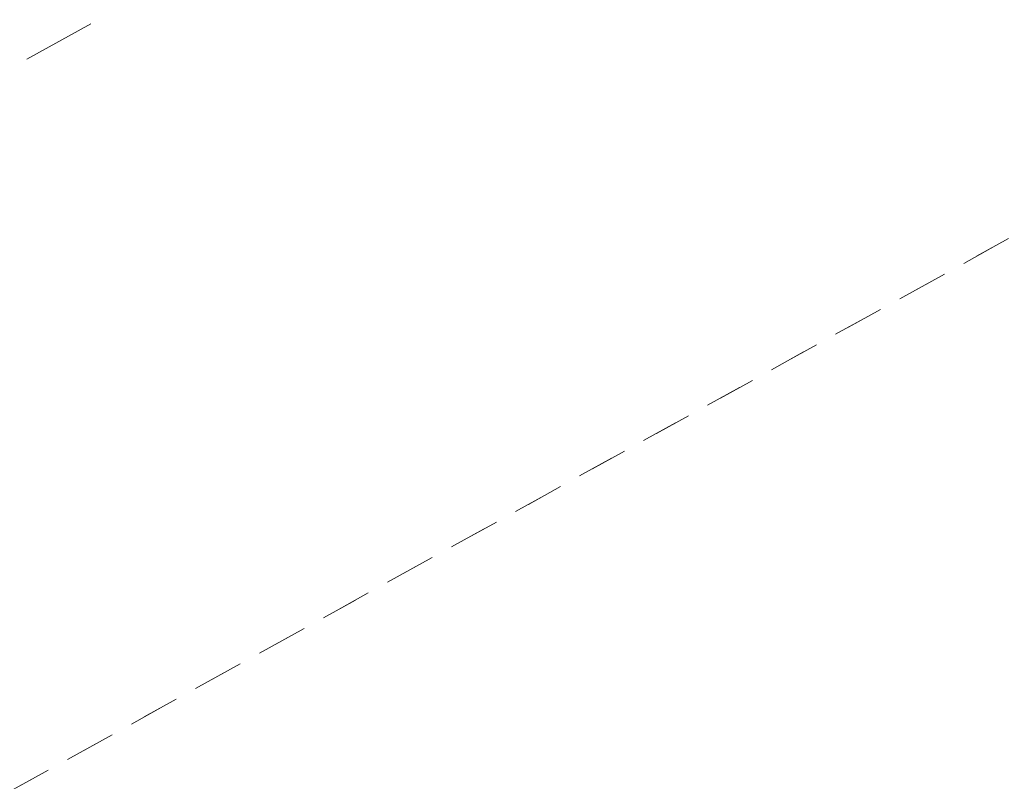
# Model space of a CAD drawing. Header units: metres. Extents: x 8440716 to 8446743, y 5883760 to 5887966.
# Tile 62 of 256: x 8442302 to 8442316, y 5885698 to 5885708. Entities that reach past the tile are written whole.
import ezdxf

# ---------------------------------------------------------------- set-up
doc = ezdxf.new("R2010")
doc.units = ezdxf.units.M
doc.header["$MEASUREMENT"] = 0
doc.linetypes.add('0.5_0.5', pattern=[1, 0.5, -0.5])
doc.linetypes.add('1.0_0.5', pattern=[1.5, 1, -0.5])
doc.layers.add('218-kontur użytku gruntowego', color=253, linetype='CONTINUOUS')
doc.layers.add('chodnik', color=253, linetype='CONTINUOUS')

msp = doc.modelspace()

# ---------------------------------------------------------------- linework, layer by layer
at = {"layer": '218-kontur użytku gruntowego', "color": 3, "linetype": '0.5_0.5', "lineweight": 18, "flags": 128}
for points in [[(8442275.3, 5885682.92), (8442375.3, 5885738.28)], [(8442375.3, 5885738.28), (8442275.3, 5885682.92)]]:
    msp.add_lwpolyline(points, dxfattribs=at)
at = {"layer": 'chodnik', "color": 253, "linetype": '1.0_0.5', "lineweight": 18, "flags": 128}
msp.add_lwpolyline([(8442398.23, 5885762.83), (8442372.93, 5885748.87), (8442372.02, 5885749.46), (8442368.09, 5885747.26), (8442368.08, 5885746.24), (8442363.93, 5885743.94), (8442328.04, 5885724.2), (8442303.92, 5885710.92), (8442294.03, 5885705.48), (8442276.91, 5885696.15), (8442270.65, 5885692.84), (8442261.52, 5885688.13), (8442249.29, 5885682.04), (8442237.27, 5885676.4), (8442233.82, 5885674.86), (8442227.91, 5885672.18), (8442228.68, 5885670.34), (8442234.79, 5885673.06), (8442238.21, 5885674.64), (8442250.22, 5885680.25), (8442262.44, 5885686.36), (8442271.35, 5885690.96), (8442277.86, 5885694.39), (8442295.07, 5885703.76), (8442305.02, 5885709.25), (8442328.98, 5885722.44), (8442364.79, 5885742.15), (8442399.21, 5885760.98), (8442431.58, 5885778.77), (8442465.05, 5885797.22), (8442495.8, 5885814.05), (8442518.04, 5885826.35), (8442520.13, 5885827.5), (8442528.37, 5885832.06), (8442563.43, 5885851.44), (8442599.47, 5885871.24), (8442625.94, 5885885.78), (8442658.84, 5885903.89), (8442691.97, 5885922.16), (8442723.6, 5885939.55), (8442755.59, 5885957.15), (8442785.67, 5885973.69), (8442820.87, 5885992.99), (8442852.82, 5886010.6), (8442885.15, 5886028.42), (8442917.67, 5886046.28), (8442950.17, 5886064.15), (8442982.52, 5886081.96), (8443016.84, 5886100.81), (8443047.49, 5886117.63), (8443079.73, 5886135.39), (8443112.44, 5886153.39), (8443144.78, 5886171.19), (8443160.82, 5886179.99), (8443162.19, 5886180.5), (8443163.41, 5886180.72), (8443164.97, 5886180.7), (8443166.12, 5886180.47), (8443168.87, 5886179.82), (8443169.49, 5886179.73), (8443170.81, 5886179.74), (8443172.11, 5886180.07), (8443173.41, 5886180.59), (8443175.29, 5886181.7), (8443174.34, 5886182.75), (8443173.14, 5886183.92), (8443171.98, 5886184.78), (8443170.89, 5886184.19), (8443169.47, 5886183.69), (8443168.06, 5886183.45), (8443166.42, 5886183.54), (8443164.51, 5886183.65), (8443162.98, 5886183.6), (8443161.61, 5886183.38), (8443160.3, 5886182.95), (8443159.31, 5886182.54), (8443159.73, 5886181.73), (8443143.87, 5886172.95), (8443111.34, 5886155.04), (8443078.93, 5886137.17), (8443046.49, 5886119.33), (8443015.33, 5886102.26), (8442981.67, 5886083.71), (8442949, 5886065.77), (8442916.82, 5886048.03), (8442884.23, 5886030.14), (8442851.95, 5886012.33), (8442819.79, 5885994.66), (8442784.76, 5885975.43), (8442754.61, 5885958.89), (8442722.39, 5885941.13), (8442691.08, 5885923.91), (8442657.91, 5885905.62), (8442625.13, 5885887.6), (8442598.63, 5885873.01), (8442562.69, 5885853.33), (8442527.37, 5885833.89), (8442495.03, 5885816.03), (8442464.1, 5885799.05), (8442430.54, 5885780.59)], close=True, dxfattribs=at)

doc.saveas('drawing.dxf')
